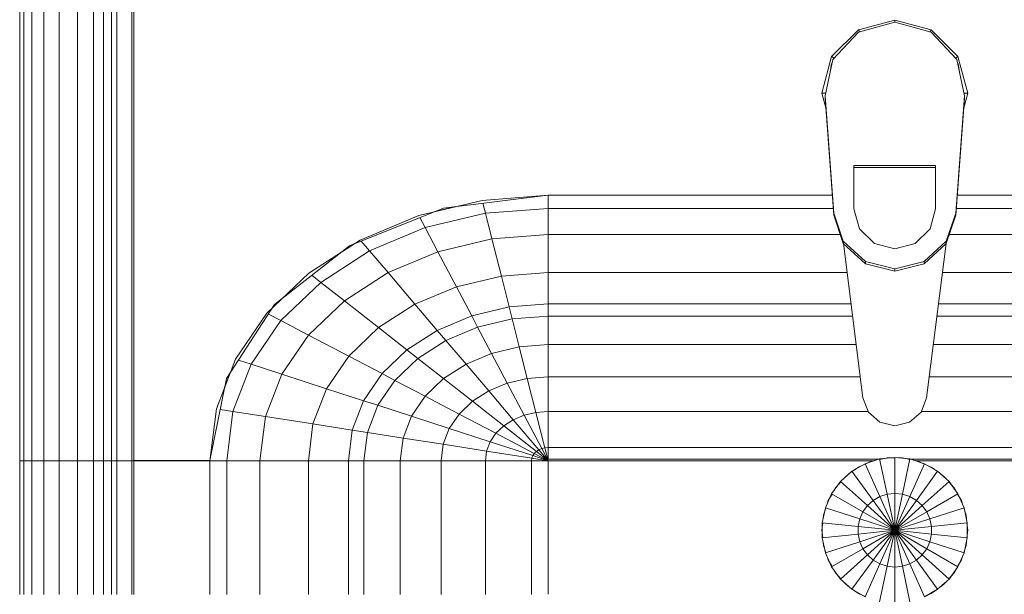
# Model space of a CAD drawing. Header units: millimetres. Extents: x -125 to 26481, y 4748 to 39818.
# Tile 85 of 104: x 21953 to 22291, y 35469 to 35665. Entities that reach past the tile are written whole.
import ezdxf

# ---------------------------------------------------------------- set-up
doc = ezdxf.new("R2010")
doc.units = ezdxf.units.MM
doc.layers.add('M-EQPM-____-OTLN', color=50, linetype='Continuous', lineweight=20)

# ---------------------------------------------------------------- blocks, each defined once
blk = doc.blocks.new('Прямая форма - V line-609016-В_Этаж 02_Отопление')
at = {"layer": 'M-EQPM-____-OTLN', "color": 253}
for p, q in [((-299.99, 0), (-299.99, -183.27)), ((-291.73, 0), (-291.73, -183.27)), ((-271.3, 0), (-271.3, -183.27)), ((-268.48, 0), (-268.48, -183.27)), ((-266.64, 0), (-266.64, -183.27)), ((-261.6, 0), (-261.6, -183.27)), ((-298.6, 0), (-298.6, -183.27)), ((-295.82, 0), (-295.82, -183.27)), ((-286.45, 0), (-286.45, -183.27)), ((-280.15, 0), (-280.15, -183.27)), ((-274.68, 0), (-274.68, -183.27)), ((-260.87, -183.24), (-260.87, 0)), ((-260.84, 0), (-260.84, -183.27)), ((0, -32.32), (-12.5, -35.67)), ((0, -33.04), (-12.47, -36.48)), ((0, -33.04), (0, -32.32)), ((12.5, -35.67), (0, -32.32)), ((12.47, -36.48), (0, -33.04)), ((-12.5, -35.67), (-21.65, -44.82)), ((-12.47, -36.48), (-21.3, -45.8)), ((-12.5, -35.67), (-12.03, -36.48)), ((12.03, -36.48), (12.5, -35.67)), ((21.3, -45.79), (12.47, -36.48)), ((12.5, -35.67), (21.65, -44.82)), ((-25, -57.32), (-21.65, -44.82)), ((-23.89, -58.26), (-21.3, -45.8)), ((-21.73, -47.12), (-22.2, -50.13)), ((-21.65, -44.82), (-20.82, -45.3)), ((21.65, -44.82), (20.82, -45.3)), ((23.89, -58.26), (21.3, -45.79)), ((21.65, -44.82), (25, -57.32)), ((22.2, -50.13), (21.73, -47.12)), ((-23.65, -62.37), (-25, -57.32)), ((-25, -57.32), (-23.7, -57.32)), ((25, -57.32), (23.65, -62.37)), ((25, -57.32), (23.7, -57.32)), ((-23.89, -59.01), (-23.89, -58.26)), ((-20.95, -98.41), (-23.89, -58.26)), ((-23.89, -59.01), (-20.95, -99.15)), ((20.95, -98.41), (23.89, -58.26)), ((23.89, -59.01), (20.95, -99.15)), ((23.89, -59.01), (23.89, -58.26)), ((-14, -82.11), (14, -82.11)), ((-14, -96.93), (-14, -82.11)), ((14, -82.86), (-14, -82.86)), ((14, -82.11), (14, -96.93)), ((-163.2, -99.24), (-141.45, -94.07)), ((-118.83, -92.28), (-154.66, -96.74)), ((-141.45, -94.07), (-118.83, -92.32)), ((-21.4, -92.28), (-118.83, -92.28)), ((-118.83, -92.32), (-21.39, -92.32)), ((-118.83, -96.84), (-118.83, -92.32)), ((-118.83, -92.32), (-118.83, -96.84)), ((21.39, -92.32), (118.83, -92.32)), ((118.83, -92.28), (21.4, -92.28)), ((-154.66, -96.74), (-186.98, -109.66)), ((-150.5, -96.22), (-157.58, -97.91)), ((-141.2, -95.06), (-140.32, -98.51)), ((-118.83, -96.84), (-140.32, -98.51)), ((-21.06, -96.84), (-118.83, -96.84)), ((-118.83, -105.76), (-118.83, -96.84)), ((-118.83, -96.84), (-118.83, -105.76)), ((-12.12, -103.8), (-14, -96.93)), ((14, -96.93), (12.12, -103.8)), ((118.83, -96.84), (21.06, -96.84)), ((-183.25, -107.65), (-163.2, -99.24)), ((-162.8, -99.99), (-160.99, -103.42)), ((-140.32, -98.51), (-160.99, -103.42)), ((-140.32, -98.51), (-138.11, -107.25)), ((-20.95, -99.15), (-20.95, -98.41)), ((-20.95, -98.41), (-17.66, -108.08)), ((-17.66, -108.83), (-20.95, -99.15)), ((17.66, -108.08), (20.95, -98.41)), ((20.95, -99.15), (17.66, -108.83)), ((20.95, -99.15), (20.95, -98.41)), ((-160.99, -103.42), (-180.04, -111.41)), ((-160.99, -103.42), (-156.64, -111.66)), ((-7, -108.84), (-12.12, -103.8)), ((12.12, -103.8), (7, -108.84)), ((-200.82, -118.96), (-183.25, -107.65)), ((-138.11, -107.25), (-156.64, -111.66)), ((-118.83, -105.76), (-138.11, -107.25)), ((-138.11, -107.25), (-134.86, -120.03)), ((-18.71, -105.76), (-118.83, -105.76)), ((-118.83, -118.79), (-118.83, -105.76)), ((-118.83, -105.76), (-118.83, -118.79)), ((118.83, -105.76), (18.71, -105.76)), ((-186.98, -109.66), (-212.64, -129.78)), ((-185.36, -109.01), (-189.8, -111.86)), ((-182.92, -108.03), (-180.04, -111.41)), ((-17.66, -108.08), (-10.06, -115.03)), ((-17.66, -108.83), (-17.66, -108.08)), ((-10.06, -115.78), (-17.66, -108.83)), ((-17.64, -108.83), (-10.91, -161.71)), ((0, -110.68), (-7, -108.84)), ((7, -108.84), (0, -110.68)), ((10.06, -115.03), (17.66, -108.08)), ((17.66, -108.83), (10.06, -115.78)), ((10.91, -161.71), (17.64, -108.83)), ((17.66, -108.83), (17.66, -108.08)), ((-180.04, -111.41), (-196.74, -122.16)), ((-180.04, -111.41), (-173.73, -118.82)), ((-156.64, -111.66), (-173.73, -118.82)), ((-156.64, -111.66), (-150.29, -123.7)), ((-10.06, -115.03), (0, -117.56)), ((-10.06, -115.78), (-10.06, -115.03)), ((0, -118.3), (-10.02, -115.79)), ((0, -117.56), (10.06, -115.03)), ((10.06, -115.78), (0, -118.3)), ((0, -118.3), (0, -117.56)), ((10.06, -115.78), (10.06, -115.03)), ((-215.24, -132.74), (-200.82, -118.96)), ((-199.83, -119.73), (-196.74, -122.16)), ((-173.73, -118.82), (-188.7, -128.46)), ((-173.73, -118.82), (-164.5, -129.66)), ((-134.86, -120.03), (-150.29, -123.7)), ((-118.83, -118.79), (-134.86, -120.03)), ((-134.86, -120.03), (-132.18, -130.59)), ((-16.37, -118.79), (-118.83, -118.79)), ((-118.83, -129.56), (-118.83, -118.79)), ((-118.83, -118.79), (-118.83, -129.56)), ((118.83, -118.79), (16.37, -118.79)), ((-196.74, -122.16), (-210.44, -135.26)), ((-196.74, -122.16), (-188.7, -128.46)), ((-150.29, -123.7), (-164.5, -129.66)), ((-150.29, -123.7), (-145.03, -133.65)), ((-209.86, -127.6), (-213.45, -131.03)), ((-212.64, -129.78), (-229.11, -155.13)), ((-188.7, -128.46), (-200.99, -140.21)), ((-188.7, -128.46), (-176.96, -137.68)), ((-164.5, -129.66), (-176.96, -137.68)), ((-164.5, -129.66), (-156.87, -138.61)), ((-132.18, -130.59), (-145.03, -133.65)), ((-118.83, -129.56), (-132.18, -130.59)), ((-132.18, -130.59), (-131.15, -134.66)), ((-15, -129.56), (-118.83, -129.56)), ((-118.83, -133.71), (-118.83, -129.56)), ((-118.83, -129.56), (-118.83, -133.71)), ((118.83, -129.56), (15, -129.56)), ((-225.96, -148.47), (-215.24, -132.74)), ((-214.73, -133.01), (-210.44, -135.26)), ((-145.03, -133.65), (-156.87, -138.61)), ((-145.03, -133.65), (-143.01, -137.48)), ((-131.15, -134.66), (-143.01, -137.48)), ((-118.83, -133.71), (-131.15, -134.66)), ((-131.15, -134.66), (-128.72, -144.27)), ((-14.47, -133.71), (-118.83, -133.71)), ((-118.83, -143.5), (-118.83, -133.71)), ((-118.83, -133.71), (-118.83, -143.5)), ((118.83, -133.71), (14.47, -133.71)), ((-210.44, -135.26), (-220.62, -150.2)), ((-210.44, -135.26), (-200.99, -140.21)), ((-176.96, -137.68), (-187.18, -147.45)), ((-176.96, -137.68), (-167.24, -145.29)), ((-143.01, -137.48), (-153.93, -142.06)), ((-143.01, -137.48), (-138.23, -146.53)), ((-200.99, -140.21), (-210.13, -153.61)), ((-200.99, -140.21), (-187.18, -147.45)), ((-156.87, -138.61), (-167.24, -145.29)), ((-156.87, -138.61), (-153.93, -142.06)), ((-153.93, -142.06), (-163.51, -148.22)), ((-153.93, -142.06), (-146.99, -150.2)), ((-128.72, -144.27), (-138.23, -146.53)), ((-118.83, -143.5), (-128.72, -144.27)), ((-128.72, -144.27), (-125.98, -155.06)), ((-13.23, -143.5), (-118.83, -143.5)), ((-118.83, -154.51), (-118.83, -143.5)), ((-118.83, -143.5), (-118.83, -154.51)), ((118.83, -143.5), (13.23, -143.5)), ((-232.55, -165.53), (-225.96, -148.47)), ((-187.18, -147.45), (-194.78, -158.6)), ((-187.18, -147.45), (-175.76, -153.43)), ((-167.24, -145.29), (-175.76, -153.43)), ((-163.51, -148.22), (-171.37, -155.74)), ((-167.24, -145.29), (-163.51, -148.22)), ((-163.51, -148.22), (-154.68, -155.15)), ((-138.23, -146.53), (-146.99, -150.2)), ((-138.23, -146.53), (-132.86, -156.7)), ((-220.62, -150.2), (-226.89, -166.41)), ((-224.98, -148.78), (-220.62, -150.2)), ((-220.62, -150.2), (-210.13, -153.61)), ((-146.99, -150.2), (-154.68, -155.15)), ((-146.99, -150.2), (-139.2, -159.35)), ((-229.11, -155.13), (-234.78, -183.24)), ((-227.69, -152.95), (-229.73, -158.23)), ((-210.13, -153.61), (-215.75, -168.15)), ((-210.13, -153.61), (-194.78, -158.6)), ((-175.76, -153.43), (-182.09, -162.72)), ((-175.76, -153.43), (-171.37, -155.74)), ((-154.68, -155.15), (-160.98, -161.18)), ((-154.68, -155.15), (-144.76, -162.93)), ((-125.98, -155.06), (-132.86, -156.7)), ((-118.83, -154.51), (-125.98, -155.06)), ((-125.98, -155.06), (-123.03, -166.71)), ((-11.83, -154.51), (-118.83, -154.51)), ((-118.83, -166.38), (-118.83, -154.51)), ((-118.83, -154.51), (-118.83, -166.38)), ((118.83, -154.51), (11.83, -154.51)), ((-194.78, -158.6), (-199.45, -170.69)), ((-194.78, -158.6), (-182.09, -162.72)), ((-171.37, -155.74), (-177.21, -164.3)), ((-171.37, -155.74), (-160.98, -161.18)), ((-132.86, -156.7), (-139.2, -159.35)), ((-132.86, -156.7), (-127.07, -167.67)), ((-160.98, -161.18), (-165.67, -168.05)), ((-160.98, -161.18), (-149.32, -167.29)), ((-139.2, -159.35), (-144.76, -162.93)), ((-139.2, -159.35), (-130.79, -169.23)), ((-10.91, -161.71), (-9.03, -166.6)), ((9.03, -166.6), (10.91, -161.71)), ((-182.09, -162.72), (-185.98, -172.79)), ((-182.09, -162.72), (-177.21, -164.3)), ((-177.21, -164.3), (-180.8, -173.6)), ((-177.21, -164.3), (-165.67, -168.05)), ((-144.76, -162.93), (-149.32, -167.29)), ((-144.76, -162.93), (-134.05, -171.33)), ((-234.78, -183.27), (-232.55, -165.53)), ((-231.25, -165.73), (-226.89, -166.41)), ((-226.89, -166.41), (-229.01, -183.27)), ((-226.89, -166.41), (-215.75, -168.15)), ((-215.75, -168.15), (-217.65, -183.27)), ((-215.75, -168.15), (-199.45, -170.69)), ((-165.67, -168.05), (-168.55, -175.51)), ((-165.67, -168.05), (-152.71, -172.26)), ((-149.32, -167.29), (-152.71, -172.26)), ((-149.32, -167.29), (-136.73, -173.89)), ((-127.07, -167.67), (-130.79, -169.23)), ((-123.03, -166.71), (-127.07, -167.67)), ((-127.07, -167.67), (-121.02, -179.12)), ((-118.83, -166.38), (-123.03, -166.71)), ((-123.03, -166.71), (-119.94, -178.86)), ((-9.11, -166.38), (-118.83, -166.38)), ((-118.83, -178.78), (-118.83, -166.38)), ((-118.83, -166.38), (-118.83, -178.78)), ((-9.03, -166.6), (-5.09, -170.07)), ((5.09, -170.07), (9.03, -166.6)), ((118.83, -166.38), (9.11, -166.38)), ((-199.45, -170.69), (-201.03, -183.27)), ((-199.45, -170.69), (-185.98, -172.79)), ((-134.05, -171.33), (-136.73, -173.89)), ((-130.79, -169.23), (-134.05, -171.33)), ((-134.05, -171.33), (-122.88, -180.09)), ((-130.79, -169.23), (-122.01, -179.53)), ((-5.09, -170.07), (0, -171.32)), ((0, -171.32), (5.09, -170.07)), ((-185.98, -172.79), (-187.3, -183.27)), ((-185.98, -172.79), (-180.8, -173.6)), ((-180.8, -173.6), (-182.02, -183.27)), ((-180.8, -173.6), (-168.55, -175.51)), ((-152.71, -172.26), (-154.8, -177.66)), ((-152.71, -172.26), (-138.72, -176.81)), ((-136.73, -173.89), (-138.72, -176.81)), ((-136.73, -173.89), (-123.59, -180.77)), ((-168.55, -175.51), (-169.53, -183.27)), ((-168.55, -175.51), (-154.8, -177.66)), ((-154.8, -177.66), (-155.5, -183.27)), ((-154.8, -177.66), (-139.94, -179.98)), ((-138.72, -176.81), (-139.94, -179.98)), ((-138.72, -176.81), (-124.12, -181.55)), ((-119.94, -178.86), (-121.02, -179.12)), ((-118.83, -178.78), (-119.94, -178.86)), ((-119.94, -178.86), (-118.83, -183.27)), ((118.83, -178.78), (-118.83, -178.78)), ((-118.83, -182.73), (-118.83, -178.78)), ((-118.83, -178.78), (-118.83, -182.73)), ((-139.94, -179.98), (-140.36, -183.27)), ((-139.94, -179.98), (-124.45, -182.4)), ((-124.12, -181.55), (-124.45, -182.4)), ((-123.59, -180.77), (-124.12, -181.55)), ((-124.12, -181.55), (-118.83, -183.27)), ((-122.88, -180.09), (-123.59, -180.77)), ((-123.59, -180.77), (-118.83, -183.27)), ((-122.01, -179.53), (-122.88, -180.09)), ((-122.88, -180.09), (-118.83, -183.27)), ((-121.02, -179.12), (-122.01, -179.53)), ((-122.01, -179.53), (-118.83, -183.27)), ((-121.02, -179.12), (-118.83, -183.27)), ((0, -182.13), (-5.2, -182.68)), ((5.2, -182.68), (0, -182.13)), ((0, -182.13), (0, -194.51)), ((-298.6, -183.27), (-299.99, -183.27)), ((-299.99, -183.27), (-299.99, -229.09)), ((-299.99, -183.27), (-298.6, -183.27)), ((-295.82, -183.27), (-298.6, -183.27)), ((-298.6, -183.27), (-298.6, -229.09)), ((-298.6, -183.27), (-295.82, -183.27)), ((-291.73, -183.27), (-295.82, -183.27)), ((-295.82, -183.27), (-295.82, -229.09)), ((-295.82, -183.27), (-291.73, -183.27)), ((-286.45, -183.27), (-291.73, -183.27)), ((-291.73, -183.27), (-291.73, -229.09)), ((-291.73, -183.27), (-286.45, -183.27)), ((-280.15, -183.27), (-286.45, -183.27)), ((-286.45, -183.27), (-286.45, -229.09)), ((-286.45, -183.27), (-280.15, -183.27)), ((-276.59, -183.27), (-280.15, -183.27)), ((-280.15, -183.27), (-280.15, -229.09)), ((-280.15, -183.27), (-276.59, -183.27)), ((-274.68, -183.27), (-276.59, -183.27)), ((-276.59, -183.27), (-274.68, -183.27)), ((-271.3, -183.27), (-274.68, -183.27)), ((-274.68, -183.27), (-274.68, -229.09)), ((-274.68, -183.27), (-271.3, -183.27)), ((-268.48, -183.27), (-271.3, -183.27)), ((-271.3, -183.27), (-271.3, -229.09)), ((-271.3, -183.27), (-268.48, -183.27)), ((-266.64, -183.27), (-268.48, -183.27)), ((-268.48, -183.27), (-268.48, -229.09)), ((-268.48, -183.27), (-266.64, -183.27)), ((-261.6, -183.27), (-266.64, -183.27)), ((-266.64, -183.27), (-266.64, -229.09)), ((-266.64, -183.27), (-261.6, -183.27)), ((-260.87, -183.27), (-261.6, -183.27)), ((-261.6, -183.27), (-261.6, -229.09)), ((-261.6, -183.27), (-260.87, -183.27)), ((-234.78, -183.24), (-260.84, -183.24)), ((-260.84, -183.27), (-260.84, -229.09)), ((-260.84, -183.27), (-234.78, -183.27)), ((-234.78, -183.27), (-234.78, -229.09)), ((-234.78, -183.27), (-229.01, -183.27)), ((-229.01, -183.27), (-234.78, -183.27)), ((-229.01, -183.27), (-229.01, -229.09)), ((-229.01, -183.27), (-217.65, -183.27)), ((-217.65, -183.27), (-229.01, -183.27)), ((-217.65, -183.27), (-217.65, -229.09)), ((-217.65, -183.27), (-201.03, -183.27)), ((-201.03, -183.27), (-217.65, -183.27)), ((-201.03, -183.27), (-201.03, -229.09)), ((-201.03, -183.27), (-187.3, -183.27)), ((-187.3, -183.27), (-201.03, -183.27)), ((-187.3, -183.27), (-187.3, -229.09)), ((-187.3, -183.27), (-182.02, -183.27)), ((-182.02, -183.27), (-187.3, -183.27)), ((-182.02, -183.27), (-182.02, -229.09)), ((-182.02, -183.27), (-169.53, -183.27)), ((-169.53, -183.27), (-182.02, -183.27)), ((-169.53, -183.27), (-169.53, -229.09)), ((-169.53, -183.27), (-155.5, -183.27)), ((-155.5, -183.27), (-169.53, -183.27)), ((-155.5, -183.27), (-155.5, -229.09)), ((-155.5, -183.27), (-140.36, -183.27)), ((-140.36, -183.27), (-155.5, -183.27)), ((-140.36, -183.27), (-140.36, -229.09)), ((-140.36, -183.27), (-124.56, -183.27)), ((-124.56, -183.27), (-140.36, -183.27)), ((-124.45, -182.4), (-124.56, -183.27)), ((-124.56, -183.27), (-124.56, -229.09)), ((-124.56, -183.27), (-118.83, -183.27)), ((-118.83, -183.27), (-124.56, -183.27)), ((-124.45, -182.4), (-118.83, -183.27)), ((-118.83, -182.73), (-5.2, -182.73)), ((-118.83, -229.07), (-118.83, -183.27)), ((-7.32, -183.27), (-118.83, -183.27)), ((-118.83, -183.27), (-118.83, -229.07)), ((-10.17, -184.3), (-14.69, -186.91)), ((-14.61, -187.02), (-12.5, -185.48)), ((-12.5, -185.48), (-7.73, -183.36)), ((-5.2, -182.68), (-10.17, -184.3)), ((-10.17, -184.3), (-5.13, -195.6)), ((-7.73, -183.36), (-6.44, -183.09)), ((-5.2, -182.68), (-2.62, -194.79)), ((-5.17, -182.82), (-2.61, -182.27)), ((-2.61, -182.27), (0, -182.27)), ((1.3, -182.27), (2.61, -182.27)), ((2.61, -182.27), (5.17, -182.82)), ((2.62, -194.79), (5.2, -182.68)), ((5.13, -195.6), (10.17, -184.3)), ((10.17, -184.3), (5.2, -182.68)), ((5.34, -182.73), (118.83, -182.73)), ((6.44, -183.09), (7.73, -183.36)), ((118.83, -183.27), (7.32, -183.27)), ((7.73, -183.36), (10.11, -184.42)), ((14.69, -186.91), (10.17, -184.3)), ((11.4, -185), (12.5, -185.48)), ((12.5, -185.48), (14.61, -187.02)), ((-14.69, -186.91), (-18.58, -190.41)), ((-17.6, -189.53), (-16.73, -188.56)), ((-16.73, -188.56), (-15.67, -187.79)), ((-14.69, -186.91), (-7.42, -196.92)), ((7.42, -196.92), (14.69, -186.91)), ((18.58, -190.41), (14.69, -186.91)), ((15.67, -187.79), (16.73, -188.56)), ((16.73, -188.56), (17.6, -189.53)), ((-18.58, -190.41), (-21.65, -194.63)), ((-20.23, -192.44), (-18.48, -190.5)), ((-18.58, -190.41), (-9.38, -198.69)), ((9.38, -198.69), (18.58, -190.41)), ((18.48, -190.5), (20.23, -192.44)), ((21.65, -194.63), (18.58, -190.41)), ((-21.65, -194.63), (-23.78, -199.41)), ((-22.84, -196.97), (-21.53, -194.7)), ((-21.65, -194.63), (-10.93, -200.82)), ((-20.88, -193.58), (-20.23, -192.44)), ((-5.13, -195.6), (-7.42, -196.92)), ((-2.62, -194.79), (-5.13, -195.6)), ((-5.13, -195.6), (0, -207.13)), ((0, -194.51), (-2.62, -194.79)), ((-2.62, -194.79), (0, -207.13)), ((2.62, -194.79), (0, -194.51)), ((0, -194.51), (0, -207.13)), ((0, -207.13), (2.62, -194.79)), ((0, -207.13), (5.13, -195.6)), ((5.13, -195.6), (2.62, -194.79)), ((7.42, -196.92), (5.13, -195.6)), ((10.93, -200.82), (21.65, -194.63)), ((20.23, -192.44), (20.88, -193.58)), ((21.53, -194.7), (22.84, -196.97)), ((23.78, -199.41), (21.65, -194.63)), ((-23.24, -198.21), (-22.84, -196.97)), ((-9.38, -198.69), (-10.93, -200.82)), ((-7.42, -196.92), (-9.38, -198.69)), ((-9.38, -198.69), (0, -207.13)), ((-7.42, -196.92), (0, -207.13)), ((0, -207.13), (7.42, -196.92)), ((0, -207.13), (9.38, -198.69)), ((9.38, -198.69), (7.42, -196.92)), ((10.93, -200.82), (9.38, -198.69)), ((22.84, -196.97), (23.24, -198.21)), ((-23.78, -199.41), (-24.86, -204.52)), ((-24.59, -203.24), (-24.45, -201.94)), ((-24.45, -201.94), (-23.65, -199.45)), ((-23.78, -199.41), (-12, -203.23)), ((-10.93, -200.82), (-12, -203.23)), ((-10.93, -200.82), (0, -207.13)), ((0, -207.13), (10.93, -200.82)), ((12, -203.23), (10.93, -200.82)), ((12, -203.23), (23.78, -199.41)), ((23.65, -199.45), (24.45, -201.94)), ((24.86, -204.52), (23.78, -199.41)), ((24.45, -201.94), (24.59, -203.24)), ((-25, -207.13), (-24.73, -204.54)), ((-24.86, -204.52), (-12.55, -205.82)), ((-24.86, -204.52), (-24.86, -209.75)), ((-12, -203.23), (-12.55, -205.82)), ((-12.55, -205.82), (0, -207.13)), ((-12.55, -205.82), (-12.55, -208.45)), ((-12, -203.23), (0, -207.13)), ((0, -207.13), (12, -203.23)), ((0, -207.13), (12.55, -205.82)), ((12.55, -205.82), (12, -203.23)), ((12.55, -205.82), (24.86, -204.52)), ((12.55, -208.45), (12.55, -205.82)), ((24.73, -204.54), (25, -207.13)), ((24.86, -209.75), (24.86, -204.52)), ((-24.73, -209.73), (-25, -207.13)), ((-24.86, -209.75), (-12.55, -208.45)), ((-12.55, -208.45), (0, -207.13)), ((-12.55, -208.45), (-12, -211.04)), ((-12, -211.04), (0, -207.13)), ((-10.93, -213.45), (0, -207.13)), ((-9.38, -215.58), (0, -207.13)), ((-7.42, -217.35), (0, -207.13)), ((-5.13, -218.67), (0, -207.13)), ((-2.62, -219.48), (0, -207.13)), ((0, -207.13), (12.55, -208.45)), ((0, -207.13), (12, -211.04)), ((0, -207.13), (10.93, -213.45)), ((0, -207.13), (9.38, -215.58)), ((0, -207.13), (7.42, -217.35)), ((0, -207.13), (5.13, -218.67)), ((0, -207.13), (2.62, -219.48)), ((0, -207.13), (0, -219.76)), ((12, -211.04), (12.55, -208.45)), ((12.55, -208.45), (24.86, -209.75)), ((25, -207.13), (24.73, -209.73)), ((-24.86, -209.75), (-23.78, -214.86)), ((-24.45, -212.33), (-24.59, -211.03)), ((-23.65, -214.82), (-24.45, -212.33)), ((-23.78, -214.86), (-12, -211.04)), ((-12, -211.04), (-10.93, -213.45)), ((10.93, -213.45), (12, -211.04)), ((12, -211.04), (23.78, -214.86)), ((24.45, -212.33), (23.65, -214.82)), ((23.78, -214.86), (24.86, -209.75)), ((24.59, -211.03), (24.45, -212.33)), ((-23.78, -214.86), (-21.65, -219.63)), ((-21.65, -219.63), (-10.93, -213.45)), ((-18.58, -223.86), (-9.38, -215.58)), ((-10.93, -213.45), (-9.38, -215.58)), ((-9.38, -215.58), (-7.42, -217.35)), ((7.42, -217.35), (9.38, -215.58)), ((9.38, -215.58), (10.93, -213.45)), ((9.38, -215.58), (18.58, -223.86)), ((10.93, -213.45), (21.65, -219.63)), ((21.65, -219.63), (23.78, -214.86)), ((-22.84, -217.3), (-23.24, -216.06)), ((-21.53, -219.57), (-22.84, -217.3)), ((-14.69, -227.36), (-7.42, -217.35)), ((-10.17, -229.97), (-5.13, -218.67)), ((-7.42, -217.35), (-5.13, -218.67)), ((-5.13, -218.67), (-2.62, -219.48)), ((2.62, -219.48), (5.13, -218.67)), ((5.13, -218.67), (7.42, -217.35)), ((5.13, -218.67), (10.17, -229.97)), ((7.42, -217.35), (14.69, -227.36)), ((22.84, -217.3), (21.53, -219.57)), ((23.24, -216.06), (22.84, -217.3)), ((-21.65, -219.63), (-18.58, -223.86)), ((-20.23, -221.83), (-20.88, -220.69)), ((-18.48, -223.77), (-20.23, -221.83)), ((-5.2, -231.59), (-2.62, -219.48)), ((-2.62, -219.48), (0, -219.76)), ((0, -219.76), (2.62, -219.48)), ((0, -219.76), (0, -232.13)), ((2.62, -219.48), (5.2, -231.59)), ((20.23, -221.83), (18.48, -223.77)), ((18.58, -223.86), (21.65, -219.63)), ((20.88, -220.69), (20.23, -221.83)), ((-18.58, -223.86), (-14.69, -227.36)), ((-16.73, -225.71), (-17.6, -224.74)), ((-15.67, -226.48), (-16.73, -225.71)), ((14.69, -227.36), (18.58, -223.86)), ((16.73, -225.71), (15.67, -226.48)), ((17.6, -224.74), (16.73, -225.71)), ((-14.69, -227.36), (-10.17, -229.97)), ((-12.5, -228.79), (-14.61, -227.25)), ((-10.11, -229.85), (-12.5, -228.79)), ((10.17, -229.97), (14.69, -227.36)), ((12.5, -228.79), (11.3, -229.32)), ((14.61, -227.25), (12.5, -228.79))]:
    blk.add_line(p, q, dxfattribs=at)
blk = doc.blocks.new('Прямая форма - FU - 054-610380-В_Этаж 02_Отопление')
blk.add_blockref('Прямая форма - V line-609016-В_Этаж 02_Отопление', (0, 0))
blk = doc.blocks.new('V line_ifc_RVT-1-В_Этаж 02_Отопление')
at = {"layer": 'M-EQPM-____-OTLN', "color": 253, "lineweight": 20}
blk.add_blockref('Прямая форма - FU - 054-610380-В_Этаж 02_Отопление', (37995.19, 35697.63), dxfattribs=at)

msp = doc.modelspace()

# ---------------------------------------------------------------- block references
at = {"lineweight": 9}
msp.add_blockref('V line_ifc_RVT-1-В_Этаж 02_Отопление', (-15741.71, 0), dxfattribs=at)

doc.saveas('drawing.dxf')
